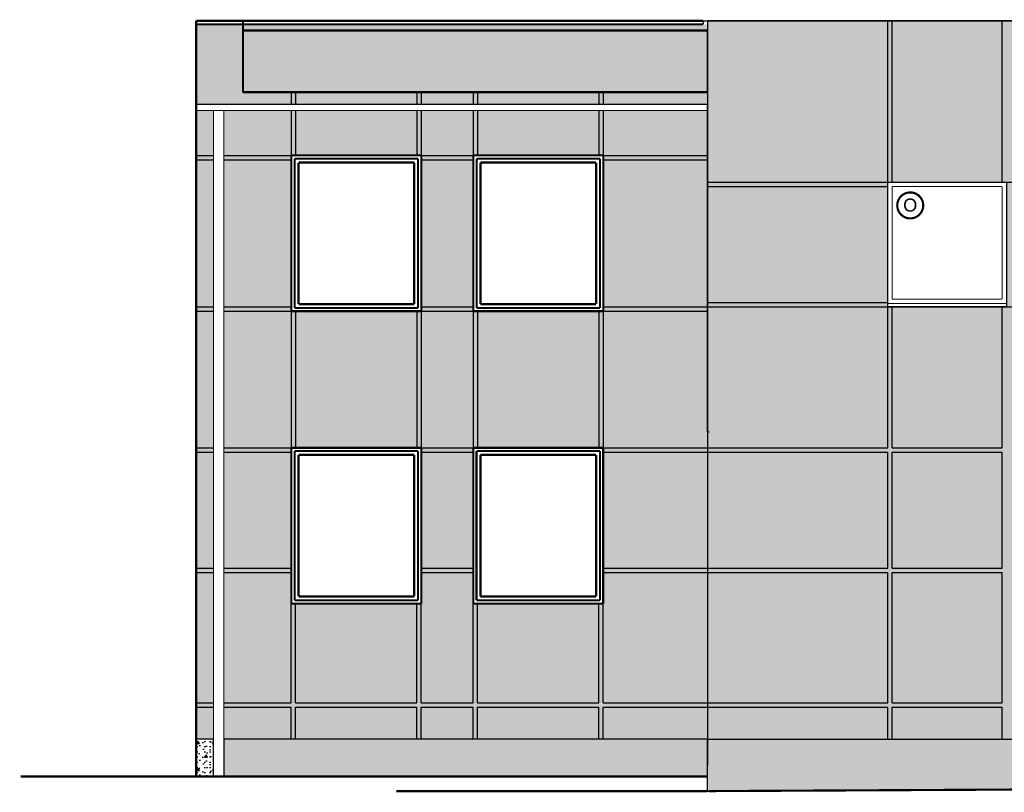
# Model space of a CAD drawing. Extents: x 260 to 500, y -3 to 25.
# Tile 1 of 16: x 260 to 271, y 10 to 19. Entities that reach past the tile are written whole.
import ezdxf
from ezdxf.enums import TextEntityAlignment as Align

# ---------------------------------------------------------------- set-up
doc = ezdxf.new("R2010")
doc.units = 0
doc.header["$MEASUREMENT"] = 0
for name, color, linetype in [('1 - alucobond', 7, 'Continuous'), ('1 - elewacje', 7, 'Continuous'), ('1-ciemny', 7, 'Continuous'), ('1-DACHOWKA', 7, 'Continuous'), ('1-ŚCIANY', 7, 'Continuous'), ('Dachy', 7, 'Continuous'), ('Meble i wyposażenie', 7, 'Continuous')]:
    doc.layers.add(name, color=color, linetype=linetype)
doc.styles.add('GENERATED_STYLE_2', font='ARIAL.ttf')
pattern_1 = [(0, (0, 0), (0, 0.31176916), [0.03, -0.15]), (0, (0.09, 0.1559), (0, 0.31176916), [0.03, -0.15]), (60, (0, 0), (-0.27, 0.15588458), [0.03, -0.15]), (60, (0.18, 0), (-0.27, 0.15588458), [0.03, -0.15]), (120, (0.03, 0), (0.27, 0.15588458), [0.03, -0.15]), (120, (0.21, 0), (0.27, 0.15588458), [0.03, -0.15]), (0, (0, 0.03), (0, 0.060000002), [0, -0.060000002, 0, -0.090000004]), (45, (0.03, 0.03), (-0.042426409, 0.042426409), [0, -0.045000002, 0, -0.075000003])]

# ---------------------------------------------------------------- blocks, each defined once
blk = doc.blocks.new('HATCH_132', base_point=(261.8, 17.755))
at = {"layer": '1-DACHOWKA'}
blk.add_hatch(color=254, dxfattribs=at).paths.add_polyline_path([(261.8, 17.755), (261.8, 10.495), (262, 10.495), (262, 17.755)], flags=0)
blk = doc.blocks.new('HATCH_1007', base_point=(262.12, 10.495))
at = {"layer": '1-ciemny'}
h = blk.add_hatch(dxfattribs=at)
h.set_pattern_fill('beton wylewany', color=8, scale=0.03, style=0, pattern_type=0)
h.set_pattern_definition(pattern_1)
h.paths.add_polyline_path([(262.12, 10.495), (262.12, 10.065), (267.7, 10.065), (267.7, 10.495)], flags=0)
at = {"layer": '1-ciemny', "color": 7, "linetype": 'Continuous'}
blk.add_lwpolyline([(262.12, 10.495), (262.12, 10.065), (267.7, 10.065), (267.7, 10.495)], close=True, dxfattribs=at)
blk = doc.blocks.new('HATCH_1008', base_point=(262.12, 17.755))
at = {"layer": '1-DACHOWKA'}
h = blk.add_hatch(color=254, dxfattribs=at)
h.paths.add_polyline_path([(262.12, 17.755), (262.12, 10.495), (267.7, 10.495), (267.7, 17.755), (267.699, 17.755)], flags=0)
h.paths.add_polyline_path([(262.898, 13.861), (264.398, 13.861), (264.398, 12.061), (262.898, 12.061)], flags=0)
h.paths.add_polyline_path([(264.998, 13.861), (266.498, 13.861), (266.498, 12.061), (264.998, 12.061)], flags=0)
h.paths.add_polyline_path([(265, 17.238), (266.5, 17.238), (266.5, 15.438), (265, 15.438)], flags=0)
h.paths.add_polyline_path([(262.9, 17.238), (264.4, 17.238), (264.4, 15.438), (262.9, 15.438)], flags=0)
blk = doc.blocks.new('HATCH_1009', base_point=(280.44, 18.792))
at = {"layer": '1-DACHOWKA'}
h = blk.add_hatch(color=254, dxfattribs=at)
h.paths.add_polyline_path([(280.44, 18.792), (267.7, 18.792), (267.7, 10.495), (275.062, 10.495), (275.062, 10.916), (275.762, 10.916), (275.762, 10.495), (276.542, 10.495), (276.542, 10.916), (277.242, 10.916), (277.242, 10.495), (277.902, 10.495), (277.902, 10.916), (278.602, 10.916), (278.602, 10.495), (280.44, 10.495)], flags=0)
h.paths.add_polyline_path([(276.872, 16.928), (278.242, 16.928), (278.242, 15.488), (276.872, 15.488)], flags=0)
h.paths.add_polyline_path([(273.512, 16.928), (274.882, 16.928), (274.882, 15.488), (273.512, 15.488)], flags=0)
h.paths.add_polyline_path([(273.512, 13.861), (274.882, 13.861), (274.882, 12.421), (273.512, 12.421)], flags=0)
h.paths.add_polyline_path([(269.782, 16.928), (271.152, 16.928), (271.152, 15.488), (269.782, 15.488)], flags=0)
at = {"layer": '1-DACHOWKA', "color": 7, "linetype": 'Continuous'}
for points in [[(280.44, 18.792), (267.7, 18.792), (267.7, 10.495), (275.062, 10.495), (275.062, 10.916), (275.762, 10.916), (275.762, 10.495), (276.542, 10.495), (276.542, 10.916), (277.242, 10.916), (277.242, 10.495), (277.902, 10.495), (277.902, 10.916), (278.602, 10.916), (278.602, 10.495), (280.44, 10.495)], [(269.782, 16.928), (271.152, 16.928), (271.152, 15.488), (269.782, 15.488)], [(273.512, 16.928), (274.882, 16.928), (274.882, 15.488), (273.512, 15.488)], [(276.872, 16.928), (278.242, 16.928), (278.242, 15.488), (276.872, 15.488)], [(273.512, 13.861), (274.882, 13.861), (274.882, 12.421), (273.512, 12.421)]]:
    blk.add_lwpolyline(points, close=True, dxfattribs=at)
blk = doc.blocks.new('HATCH_1010', base_point=(261.8, 10.495))
at = {"layer": '1-ciemny'}
h = blk.add_hatch(dxfattribs=at)
h.set_pattern_fill('beton wylewany', color=8, scale=0.03, style=0, pattern_type=0)
h.set_pattern_definition(pattern_1)
h.paths.add_polyline_path([(261.8, 10.495), (261.8, 10.065), (262, 10.065), (262, 10.495)], flags=0)
at = {"layer": '1-ciemny', "color": 7, "linetype": 'Continuous'}
blk.add_lwpolyline([(261.8, 10.495), (261.8, 10.065), (262, 10.065), (262, 10.495)], close=True, dxfattribs=at)
blk = doc.blocks.new('HATCH_1032', base_point=(267.82, 9.895))
at = {"layer": '1-ciemny'}
h = blk.add_hatch(dxfattribs=at)
h.set_pattern_fill('beton wylewany', color=8, scale=0.03, style=0, pattern_type=0)
h.set_pattern_definition(pattern_1)
h.paths.add_polyline_path([(267.82, 9.895), (267.7, 9.895), (267.7, 10.495), (275.062, 10.495), (275.062, 9.933), (267.722, 9.896)], flags=0)
at = {"layer": '1-ciemny', "color": 7, "linetype": 'Continuous'}
blk.add_lwpolyline([(267.82, 9.895), (267.7, 9.895), (267.7, 10.495), (275.062, 10.495), (275.062, 9.933), (267.722, 9.896)], close=True, dxfattribs=at)
blk = doc.blocks.new('HATCH_1083', base_point=(261.8, 17.825))
at = {"layer": '1-DACHOWKA'}
blk.add_hatch(color=254, dxfattribs=at).paths.add_polyline_path([(261.8, 17.825), (261.8, 18.752), (262.34, 18.752), (262.34, 17.967), (267.7, 17.967), (267.7, 17.825)], flags=0)
at = {"layer": '1-DACHOWKA', "color": 7, "linetype": 'Continuous'}
blk.add_lwpolyline([(261.8, 17.825), (261.8, 18.752), (262.34, 18.752), (262.34, 17.967), (267.7, 17.967), (267.7, 17.825)], close=True, dxfattribs=at)
blk = doc.blocks.new('HATCH_1085', base_point=(262.34, 18.679))
at = {"layer": 'Dachy'}
blk.add_hatch(color=8, dxfattribs=at).paths.add_polyline_path([(262.34, 18.679), (262.34, 17.967), (267.7, 17.967), (267.7, 18.679)], flags=0)
at = {"layer": 'Dachy', "color": 7, "linetype": 'Continuous'}
blk.add_lwpolyline([(262.34, 18.679), (262.34, 17.967), (267.7, 17.967), (267.7, 18.679)], close=True, dxfattribs=at)
blk = doc.blocks.new('HATCH_1094', base_point=(262.34, 18.679))
at = {"layer": 'Dachy'}
blk.add_hatch(color=8, dxfattribs=at).paths.add_polyline_path([(262.34, 18.679), (262.34, 18.752), (267.7, 18.752), (267.7, 18.679)], flags=0)
blk = doc.blocks.new('8_2E7_65_228')
at = {"layer": 'Meble i wyposażenie', "color": 0, "linetype": 'ByBlock', "const_width": 0.025}
blk.add_lwpolyline([(-0.15, 0, 1), (0.15, 0, 1)], format="xyb", close=True, dxfattribs=at)
at = {"layer": 'Meble i wyposażenie', "color": 0, "style": 'GENERATED_STYLE_2'}
blk.add_attdef('txt', text='', height=0.15, dxfattribs=at).set_placement((0, 0.004), align=Align.MIDDLE_CENTER)

msp = doc.modelspace()

# ---------------------------------------------------------------- linework, layer by layer
at = {"layer": '1 - alucobond', "color": 7, "linetype": 'Continuous'}
for p, q in [((269.782, 16.928), (269.782, 18.792)), ((269.832, 16.928), (269.832, 18.792)), ((271.102, 16.928), (271.102, 18.792)), ((262.9, 17.825), (262.9, 17.967)), ((262.95, 17.825), (262.95, 17.967)), ((264.35, 17.825), (264.35, 17.967)), ((264.4, 17.825), (264.4, 17.967)), ((265, 17.825), (265, 17.967)), ((265.05, 17.825), (265.05, 17.967)), ((266.45, 17.825), (266.45, 17.967)), ((266.5, 17.825), (266.5, 17.967)), ((262.9, 17.238), (262.9, 17.755)), ((262.95, 17.238), (262.95, 17.755)), ((264.35, 17.238), (264.35, 17.755)), ((264.4, 17.238), (264.4, 17.755)), ((265, 17.238), (265, 17.755)), ((265.05, 17.238), (265.05, 17.755)), ((266.45, 17.238), (266.45, 17.755)), ((266.5, 17.238), (266.5, 17.755)), ((261.799, 17.238), (262, 17.238)), ((261.799, 17.188), (262, 17.188)), ((262.12, 17.238), (267.698, 17.238)), ((262.12, 17.188), (262.899, 17.188)), ((264.399, 17.188), (264.999, 17.188)), ((266.499, 17.188), (267.698, 17.188)), ((267.7, 16.928), (280.44, 16.928)), ((267.7, 16.878), (269.782, 16.878)), ((261.798, 15.488), (262, 15.488)), ((262.12, 15.488), (262.899, 15.488)), ((264.399, 15.488), (264.999, 15.488)), ((266.499, 15.488), (267.698, 15.488)), ((267.7, 15.538), (269.782, 15.538)), ((267.7, 15.488), (280.44, 15.488)), ((269.782, 13.861), (269.782, 15.488)), ((269.832, 13.861), (269.832, 15.488)), ((271.102, 13.861), (271.102, 15.488)), ((261.798, 15.438), (262, 15.438)), ((262.12, 15.438), (267.698, 15.438)), ((262.9, 13.861), (262.9, 15.438)), ((262.95, 13.861), (262.95, 15.438)), ((264.35, 13.861), (264.35, 15.438)), ((264.4, 13.861), (264.4, 15.438)), ((265, 13.861), (265, 15.438)), ((265.05, 13.861), (265.05, 15.438)), ((266.45, 13.861), (266.45, 15.438)), ((266.5, 13.861), (266.5, 15.438)), ((261.799, 13.811), (262, 13.811)), ((261.8, 13.861), (262, 13.861)), ((262.12, 13.861), (267.7, 13.861)), ((262.12, 13.811), (262.898, 13.811)), ((264.398, 13.811), (264.998, 13.811)), ((266.498, 13.811), (267.7, 13.811)), ((267.7, 13.861), (269.782, 13.861)), ((267.7, 13.811), (269.782, 13.811)), ((269.782, 12.471), (269.782, 13.811)), ((269.832, 13.861), (271.102, 13.861)), ((269.832, 12.471), (269.832, 13.811)), ((269.832, 13.811), (271.102, 13.811)), ((271.102, 12.471), (271.102, 13.811)), ((261.8, 12.471), (262, 12.471)), ((261.8, 12.421), (262, 12.421)), ((262.12, 12.471), (262.898, 12.471)), ((262.12, 12.421), (262.898, 12.421)), ((264.398, 12.471), (264.998, 12.471)), ((264.398, 12.421), (264.998, 12.421)), ((266.498, 12.471), (267.7, 12.471)), ((266.498, 12.421), (267.7, 12.421)), ((267.7, 12.471), (269.782, 12.471)), ((267.7, 12.421), (269.782, 12.421)), ((269.782, 10.916), (269.782, 12.421)), ((269.832, 12.471), (271.102, 12.471)), ((269.832, 12.421), (271.102, 12.421)), ((269.832, 10.916), (269.832, 12.421)), ((271.102, 10.916), (271.102, 12.421)), ((262.898, 10.916), (262.898, 12.061)), ((262.948, 10.916), (262.948, 12.061)), ((264.348, 10.916), (264.348, 12.061)), ((264.398, 10.916), (264.398, 12.061)), ((264.998, 10.916), (264.998, 12.061)), ((265.048, 10.916), (265.048, 12.061)), ((266.448, 10.916), (266.448, 12.061)), ((266.498, 10.916), (266.498, 12.061)), ((261.8, 10.916), (262, 10.916)), ((262.12, 10.916), (262.898, 10.916)), ((262.948, 10.916), (264.348, 10.916)), ((264.398, 10.916), (264.998, 10.916)), ((265.048, 10.916), (266.448, 10.916)), ((266.498, 10.916), (267.7, 10.916)), ((267.7, 10.916), (269.782, 10.916)), ((269.832, 10.916), (271.102, 10.916)), ((261.8, 10.866), (262, 10.866)), ((262.12, 10.866), (262.898, 10.866)), ((262.898, 10.495), (262.898, 10.866)), ((262.948, 10.866), (264.348, 10.866)), ((262.948, 10.495), (262.948, 10.866)), ((264.348, 10.495), (264.348, 10.866)), ((264.398, 10.866), (264.998, 10.866)), ((264.398, 10.495), (264.398, 10.866)), ((264.998, 10.495), (264.998, 10.866)), ((265.048, 10.866), (266.448, 10.866)), ((265.048, 10.495), (265.048, 10.866)), ((266.448, 10.495), (266.448, 10.866)), ((266.498, 10.866), (267.7, 10.866)), ((266.498, 10.495), (266.498, 10.866)), ((267.7, 10.866), (269.782, 10.866)), ((269.782, 10.495), (269.782, 10.866)), ((269.832, 10.866), (271.102, 10.866)), ((269.832, 10.495), (269.832, 10.866)), ((271.102, 10.495), (271.102, 10.866))]:
    msp.add_line(p, q, dxfattribs=at)
at = {"layer": '1 - elewacje', "color": 7, "linetype": 'Continuous'}
for p, q in [((267.65, 18.792), (280.44, 18.792)), ((267.65, 18.792), (267.65, 18.752)), ((267.7, 18.792), (267.7, 17.805)), ((267.7, 14.345), (267.7, 17.805)), ((267.7, 14.345), (267.7, 14.345)), ((267.7, 14.045), (267.7, 14.345)), ((267.7, 14.045), (267.7, 14.345)), ((267.7, 14.045), (267.7, 10.195)), ((267.7, 14.045), (267.7, 14.045)), ((267.7, 14.045), (267.72, 14.045)), ((267.7, 10.495), (275.062, 10.495)), ((267.7, 9.895), (267.7, 10.195)), ((267.7, 9.895), (267.82, 9.895))]:
    msp.add_line(p, q, dxfattribs=at)
for points, const_width in [([(269.782, 15.488), (269.782, 16.928)], 0.0125), ([(269.782, 16.928), (271.152, 16.928)], 0.0125), ([(269.832, 16.878), (271.102, 16.878)], 0.0125), ([(269.832, 15.578), (269.832, 16.878)], 0.0125), ([(271.102, 15.578), (271.102, 16.878)], 0.0125), ([(269.832, 15.578), (271.102, 15.578)], 0.0125), ([(269.782, 15.528), (271.152, 15.528)], 0.0125), ([(269.782, 15.488), (271.152, 15.488)], 0.0125), ([(261.8, 10.495), (262, 10.495)], 0.0125), ([(262.12, 10.495), (267.702, 10.495)], 0.0125), ([(259.776, 10.065), (267.702, 10.065)], 0.025), ([(267.7, 9.895), (264.111, 9.895)], 0.025), ([(267.722, 9.896), (280.422, 9.961)], 0.025)]:
    msp.add_lwpolyline(points, dxfattribs=dict(at, const_width=const_width))
at = {"layer": '1-ŚCIANY', "color": 7, "linetype": 'Continuous'}
for points, const_width in [([(267.65, 18.792), (261.8, 18.792)], 0.025), ([(261.8, 18.792), (261.8, 14.631)], 0.025), ([(267.65, 18.752), (261.8, 18.752)], 0.025), ([(262.34, 18.792), (262.34, 17.967)], 0.025), ([(267.7, 18.679), (262.34, 18.679)], 0.025), ([(267.7, 17.967), (262.34, 17.967)], 0.025), ([(267.7, 17.825), (261.8, 17.825)], 0.0125), ([(267.699, 17.755), (261.8, 17.755)], 0.0125), ([(262, 17.755), (262, 10.065)], 0.0125), ([(262.12, 17.755), (262.12, 10.065)], 0.0125), ([(262.899, 17.238), (264.399, 17.238)], 0.025), ([(262.899, 15.438), (262.899, 17.238)], 0.025), ([(262.937, 15.476), (262.937, 17.199)], 0.025), ([(262.937, 17.199), (264.361, 17.199)], 0.025), ([(264.316, 17.155), (262.981, 17.155)], 0.025), ([(262.981, 17.155), (262.981, 15.52)], 0.025), ([(264.316, 15.52), (264.316, 17.155)], 0.025), ([(264.361, 17.199), (264.361, 15.476)], 0.025), ([(264.399, 17.238), (264.399, 15.438)], 0.025), ([(264.999, 17.238), (266.499, 17.238)], 0.025), ([(264.999, 15.438), (264.999, 17.238)], 0.025), ([(265.037, 15.476), (265.037, 17.199)], 0.025), ([(265.037, 17.199), (266.461, 17.199)], 0.025), ([(266.416, 17.155), (265.081, 17.155)], 0.025), ([(265.081, 17.155), (265.081, 15.52)], 0.025), ([(266.416, 15.52), (266.416, 17.155)], 0.025), ([(266.461, 17.199), (266.461, 15.476)], 0.025), ([(266.499, 17.238), (266.499, 15.438)], 0.025), ([(264.361, 15.476), (262.937, 15.476)], 0.025), ([(262.981, 15.52), (264.316, 15.52)], 0.025), ([(266.461, 15.476), (265.037, 15.476)], 0.025), ([(265.081, 15.52), (266.416, 15.52)], 0.025), ([(264.399, 15.438), (262.899, 15.438)], 0.025), ([(266.499, 15.438), (264.999, 15.438)], 0.025), ([(261.8, 14.798), (261.8, 10.065)], 0.025), ([(262.898, 13.861), (264.398, 13.861)], 0.025), ([(262.898, 12.061), (262.898, 13.861)], 0.025), ([(264.398, 13.861), (264.398, 12.061)], 0.025), ([(264.998, 13.861), (266.498, 13.861)], 0.025), ([(264.998, 12.061), (264.998, 13.861)], 0.025), ([(266.498, 13.861), (266.498, 12.061)], 0.025), ([(262.936, 12.099), (262.936, 13.823)], 0.025), ([(262.936, 13.823), (264.36, 13.823)], 0.025), ([(264.316, 13.779), (262.981, 13.779)], 0.025), ([(262.981, 13.779), (262.981, 12.144)], 0.025), ([(264.316, 12.144), (264.316, 13.779)], 0.025), ([(264.36, 13.823), (264.36, 12.099)], 0.025), ([(265.036, 12.099), (265.036, 13.823)], 0.025), ([(265.036, 13.823), (266.46, 13.823)], 0.025), ([(266.416, 13.779), (265.081, 13.779)], 0.025), ([(265.081, 13.779), (265.081, 12.144)], 0.025), ([(266.416, 12.144), (266.416, 13.779)], 0.025), ([(266.46, 13.823), (266.46, 12.099)], 0.025), ([(264.398, 12.061), (262.898, 12.061)], 0.025), ([(264.36, 12.099), (262.936, 12.099)], 0.025), ([(262.981, 12.144), (264.316, 12.144)], 0.025), ([(266.498, 12.061), (264.998, 12.061)], 0.025), ([(266.46, 12.099), (265.036, 12.099)], 0.025), ([(265.081, 12.144), (266.416, 12.144)], 0.025)]:
    msp.add_lwpolyline(points, dxfattribs=dict(at, const_width=const_width))

# ---------------------------------------------------------------- block references
at = {"layer": '1-ciemny', "color": 8, "linetype": 'Continuous'}
for name, p in [('HATCH_1010', (261.8, 10.495)), ('HATCH_1007', (262.12, 10.495)), ('HATCH_1032', (267.82, 9.895))]:
    msp.add_blockref(name, p, dxfattribs=at)
at = {"layer": '1-DACHOWKA', "color": 254, "linetype": 'Continuous'}
for name, p in [('HATCH_1083', (261.8, 17.825)), ('HATCH_1009', (280.44, 18.792)), ('HATCH_132', (261.8, 17.755)), ('HATCH_1008', (262.12, 17.755))]:
    msp.add_blockref(name, p, dxfattribs=at)
at = {"layer": 'Dachy', "color": 8, "linetype": 'Continuous'}
for name in ['HATCH_1094', 'HATCH_1085']:
    msp.add_blockref(name, (262.34, 18.679), dxfattribs=at)
at = {"layer": 'Meble i wyposażenie', "color": 7, "linetype": 'Continuous'}
msp.add_blockref('8_2E7_65_228', (270.041, 16.66), dxfattribs=at).add_auto_attribs({'txt': 'O'})

doc.saveas('drawing.dxf')
